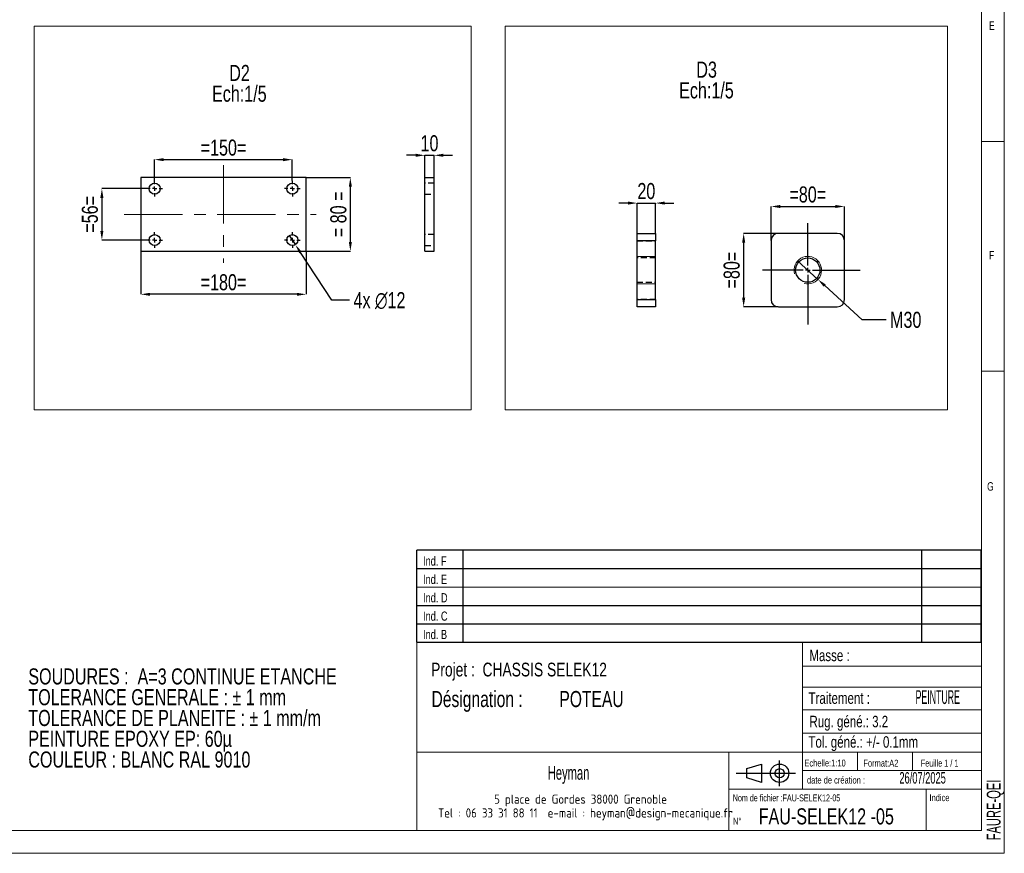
# Model space of a CAD drawing. Header units: millimetres. Extents: x 5 to 589, y 5 to 415.
# Tile 8 of 13: x 374 to 589, y 5 to 187. Entities that reach past the tile are written whole.
import ezdxf

# ---------------------------------------------------------------- set-up
doc = ezdxf.new("R2010")
doc.units = ezdxf.units.MM
doc.header["$PDSIZE"] = -1
doc.linetypes.add('CENTERX2', pattern=[20.32, 12.7, -2.54, 2.54, -2.54])
doc.linetypes.add('HIDDEN', pattern=[1.905, 1.27, -0.635])
for name, color, linetype in [('COTES', 1, 'Continuous'), ('NOTES', 6, 'Continuous'), ('TRAIT-FINS', 9, 'Continuous'), ('TRAIT-MIXTES', 3, 'CENTERX2'), ('TRAIT-TIRET', 2, 'HIDDEN')]:
    doc.layers.add(name, color=color, linetype=linetype)
doc.layers.add('TRAIT-FORT', color=4, linetype='Continuous', lineweight=25)
doc.styles.add('SLDTEXTSTYLE0', font='TXT', dxfattribs={"width": 0.75})
doc.styles.add('SLDTEXTSTYLE1', font='TXT', dxfattribs={"width": 0.72743})
doc.styles.add('SLDTEXTSTYLE2', font='TXT', dxfattribs={"width": 0.605})
doc.styles.add('SLDTEXTSTYLE3', font='TXT', dxfattribs={"width": 0.475971})
doc.styles.add('SLDTEXTSTYLE4', font='TXT', dxfattribs={"width": 0.617423})
doc.styles.add('SLDTEXTSTYLE5', font='TXT', dxfattribs={"width": 0.000805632})
doc.styles.add('SLDTEXTSTYLE6', font='ISOCP3', dxfattribs={"width": 0.96})
doc.styles.add('SLDTEXTSTYLE7', font='TXT', dxfattribs={"width": 0.692308})
doc.dimstyles.new('SLDDIMSTYLE6', dxfattribs={"dimtxt": 3.5, "dimasz": 2, "dimexe": 0, "dimexo": 0.0625, "dimgap": 0.875, "dimtad": 1, "dimlfac": 5, "dimrnd": 1e-09, "dimzin": 12, "dimdsep": 46, "dimtxsty": 'SLDTEXTSTYLE0', "dimsah": 1, "dimcen": 0.09, "dimadec": 0, "dimazin": 3, "dimtfac": 1, "dimtofl": 0, "dimtmove": 0, "dimatfit": 3, "dimfxl": 1, "dimfrac": 2, "dimtolj": 1, "dimtzin": 12, "dimarcsym": 0})
doc.dimstyles.new('SLDDIMSTYLE7', dxfattribs={"dimtxt": 3.5, "dimasz": 2, "dimexe": 0, "dimexo": 0.0625, "dimgap": 0.875, "dimtad": 1, "dimlfac": 5, "dimrnd": 1e-09, "dimzin": 12, "dimdsep": 46, "dimtxsty": 'SLDTEXTSTYLE0', "dimsah": 1, "dimcen": 0.09, "dimadec": 0, "dimazin": 3, "dimtfac": 1, "dimtmove": 0, "dimatfit": 0, "dimfxl": 1, "dimfrac": 2, "dimtolj": 1, "dimtzin": 12, "dimarcsym": 0})
doc.dimstyles.new('SLDDIMSTYLE8', dxfattribs={"dimtxt": 3.5, "dimasz": 2, "dimexe": 0, "dimexo": 0.0625, "dimgap": 0.875, "dimtad": 0, "dimtih": 1, "dimtoh": 1, "dimlfac": 5, "dimrnd": 1e-09, "dimzin": 12, "dimdsep": 46, "dimtxsty": 'SLDTEXTSTYLE0', "dimblk1": 'NONE', "dimsah": 1, "dimcen": 0, "dimadec": 0, "dimazin": 3, "dimtfac": 1, "dimtmove": 0, "dimatfit": 3, "dimldrblk": 'NONE', "dimfxl": 1, "dimfrac": 2, "dimtolj": 1, "dimtzin": 12, "dimarcsym": 0})
doc.dimstyles.new('SLDDIMSTYLE9', dxfattribs={"dimtxt": 3.5, "dimasz": 2, "dimexe": 0, "dimexo": 0.0625, "dimgap": 0.875, "dimtad": 0, "dimtih": 1, "dimtoh": 1, "dimlfac": 5, "dimrnd": 1e-09, "dimzin": 12, "dimdsep": 46, "dimtxsty": 'SLDTEXTSTYLE0', "dimblk1": 'NONE', "dimsah": 1, "dimcen": 0, "dimadec": 0, "dimazin": 3, "dimtfac": 1, "dimtmove": 0, "dimatfit": 3, "dimldrblk": 'NONE', "dimfxl": 1, "dimfrac": 2, "dimtolj": 1, "dimtzin": 12, "dimarcsym": 0})

# ---------------------------------------------------------------- blocks, each defined once
blk = doc.blocks.new('TAB MODIFS_1')
for p, q in [((123, 20), (0, 20)), ((0, 0), (0, 20)), ((10, 20), (10, 0)), ((110, 20), (110, 0)), ((123, 0), (123, 20)), ((0, 16), (123, 16)), ((0, 8), (123, 8)), ((0, 4), (123, 4)), ((0, 0), (123, 0))]:
    blk.add_line(p, q)
at = {"color": 7, "linetype": 'Continuous', "lineweight": 18}
blk.add_line((0, 12), (123, 12), dxfattribs=at)
at = {"color": 7}
for tag in ['AUTOATTR0', 'AUTOATTR1', 'AUTOATTR2', 'AUTOATTR3', 'AUTOATTR4', 'AUTOATTR5', 'AUTOATTR6', 'AUTOATTR7', 'AUTOATTR8', 'AUTOATTR9']:
    blk.add_attdef(tag, (0, 0), '', height=1, dxfattribs=at)
at = {"layer": 'NOTES', "color": 211, "char_height": 2, "attachment_point": 1, "style": 'SLDTEXTSTYLE0'}
for s, insert in [('Ind. F', (1.36, 18.66)), ('Ind. E', (1.36, 14.66)), ('Ind. D', (1.36, 10.66)), ('Ind. C', (1.36, 6.66)), ('Ind. B', (1.36, 2.66))]:
    blk.add_mtext(s, dxfattribs=dict(at, insert=insert))
blk = doc.blocks.new('Bloc2_1')
for p, q in [((2.32, 3.8), (5.55, 4.8)), ((5.55, 4.8), (5.55, 0.8)), ((9.48, 0), (9.48, 5.6)), ((0, 2.8), (12.98, 2.8)), ((2.32, 1.8), (2.32, 3.8)), ((5.55, 0.8), (2.32, 1.8))]:
    blk.add_line(p, q)
for radius in [2, 1]:
    blk.add_circle((9.48, 2.8), radius)
blk = doc.blocks.new('SW_NOTE_0')
at = {"layer": 'NOTES', "color": 0, "char_height": 3.5, "attachment_point": 1, "style": 'SLDTEXTSTYLE0'}
for s, insert in [('SOUDURES :  A=3 CONTINUE ETANCHE', (0, 4.51)), ('TOLERANCE GENERALE : ± 1 mm', (0, -0.01)), ('TOLERANCE DE PLANEITE : ± 1 mm/m', (0, -4.54)), ('PEINTURE EPOXY EP: 60µ', (0, -9.07)), ('COULEUR : BLANC RAL 9010', (0, -13.59))]:
    blk.add_mtext(s, dxfattribs=dict(at, insert=insert))
blk = doc.blocks.new('SW_NOTE_2')
at = {"layer": 'NOTES', "color": 0, "char_height": 3.5, "attachment_point": 2, "style": 'SLDTEXTSTYLE0'}
for s, insert in [('D2', (2.9, 4.51)), ('Ech:1/5', (2.86, -0.01))]:
    blk.add_mtext(s, dxfattribs=dict(at, insert=insert))
blk = doc.blocks.new('SW_NOTE_3')
at = {"layer": 'NOTES', "color": 0, "char_height": 3.5, "attachment_point": 2, "style": 'SLDTEXTSTYLE0'}
for s, insert in [('D3', (2.9, 4.51)), ('Ech:1/5', (2.86, -0.01))]:
    blk.add_mtext(s, dxfattribs=dict(at, insert=insert))
blk = doc.blocks.new('SW_NOTE_4')
at = {"layer": 'NOTES', "color": 0, "char_height": 3.5, "attachment_point": 1, "style": 'SLDTEXTSTYLE1'}
for s, insert in [('Désignation :', (0, 4.51)), ('POTEAU', (27.86, 4.51))]:
    blk.add_mtext(s, dxfattribs=dict(at, insert=insert))
blk = doc.blocks.new('SW_NOTE_5')
at = {"layer": 'NOTES', "color": 0, "char_height": 2.5, "attachment_point": 1, "style": 'SLDTEXTSTYLE5'}
for s, insert in [('Matière :', (0, 3.22)), ('E24-2', (15.45, 3.22))]:
    blk.add_mtext(s, dxfattribs=dict(at, insert=insert))
blk = doc.blocks.new('SW_NOTE_6')
at = {"layer": 'NOTES', "color": 0, "char_height": 2, "attachment_point": 2, "style": 'SLDTEXTSTYLE6'}
for s, insert in [('5 place de Gordes 38000 Grenoble', (20.94, 2.58)), ('Tel : 06 33 31 88 11  e-mail : heyman@design-mecanique.fr', (22, -0.42))]:
    blk.add_mtext(s, dxfattribs=dict(at, insert=insert))
blk = doc.blocks.new('_D_40')
at = {"layer": 'COTES', "color": 0, "lineweight": -2, "transparency": 16777216}
for p, q in [((400.88, 136.08), (400.88, 126.73)), ((436.88, 136.08), (436.88, 126.73)), ((434.88, 126.73), (402.88, 126.73))]:
    blk.add_line(p, q, dxfattribs=at)
at = {"layer": 'COTES', "color": 0, "transparency": 16777216}
for points in [[(402.88, 127.06), (402.88, 126.4), (400.88, 126.73)], [(434.88, 127.06), (434.88, 126.4), (436.88, 126.73)]]:
    blk.add_solid(points, dxfattribs=at)
at = {"layer": 'Defpoints', "color": 0, "transparency": 16777216}
for p in [(400.88, 136.14), (436.88, 136.14), (400.88, 126.73)]:
    blk.add_point(p, dxfattribs=at)
at = {"layer": 'COTES', "color": 0, "transparency": 16777216, "insert": (418.88, 131.11), "char_height": 3.5, "attachment_point": 2, "style": 'SLDTEXTSTYLE0'}
blk.add_mtext('\\A1;=180=', dxfattribs=at)
blk = doc.blocks.new('_D_41')
at = {"layer": 'COTES', "color": 0, "lineweight": -2, "transparency": 16777216}
for p, q in [((436.95, 152.14), (446.52, 152.14)), ((446.52, 138.14), (446.52, 150.14)), ((436.95, 136.14), (446.52, 136.14))]:
    blk.add_line(p, q, dxfattribs=at)
at = {"layer": 'COTES', "color": 0, "transparency": 16777216}
for points in [[(446.19, 150.14), (446.86, 150.14), (446.52, 152.14)], [(446.19, 138.14), (446.86, 138.14), (446.52, 136.14)]]:
    blk.add_solid(points, dxfattribs=at)
at = {"layer": 'Defpoints', "color": 0, "transparency": 16777216}
for p in [(436.88, 152.14), (446.52, 152.14), (436.88, 136.14)]:
    blk.add_point(p, dxfattribs=at)
at = {"layer": 'COTES', "color": 0, "transparency": 16777216, "insert": (442.15, 144.14), "char_height": 3.5, "attachment_point": 2, "rotation": 90, "style": 'SLDTEXTSTYLE0'}
blk.add_mtext('\\A1;= 80 =', dxfattribs=at)
blk = doc.blocks.new('_D_42')
at = {"layer": 'COTES', "color": 0, "lineweight": -2, "transparency": 16777216}
for p, q in [((402.12, 149.74), (392.39, 149.74)), ((392.39, 147.74), (392.39, 140.54)), ((402.12, 138.54), (392.39, 138.54))]:
    blk.add_line(p, q, dxfattribs=at)
at = {"layer": 'COTES', "color": 0, "transparency": 16777216}
for points in [[(392.05, 147.74), (392.72, 147.74), (392.39, 149.74)], [(392.05, 140.54), (392.72, 140.54), (392.39, 138.54)]]:
    blk.add_solid(points, dxfattribs=at)
at = {"layer": 'Defpoints', "color": 0, "transparency": 16777216}
for p in [(402.18, 149.74), (392.39, 138.54), (402.18, 138.54)]:
    blk.add_point(p, dxfattribs=at)
at = {"layer": 'COTES', "color": 0, "transparency": 16777216, "insert": (388.01, 144.14), "char_height": 3.5, "attachment_point": 2, "rotation": 90, "style": 'SLDTEXTSTYLE0'}
blk.add_mtext('\\A1;=56=', dxfattribs=at)
blk = doc.blocks.new('_D_43')
at = {"layer": 'COTES', "color": 0, "lineweight": -2, "transparency": 16777216}
for p, q in [((403.88, 151.5), (403.88, 156.06)), ((405.88, 156.06), (431.88, 156.06)), ((433.88, 151.5), (433.88, 156.06))]:
    blk.add_line(p, q, dxfattribs=at)
at = {"layer": 'COTES', "color": 0, "transparency": 16777216}
for points in [[(405.88, 156.39), (405.88, 155.72), (403.88, 156.06)], [(431.88, 156.39), (431.88, 155.72), (433.88, 156.06)]]:
    blk.add_solid(points, dxfattribs=at)
at = {"layer": 'Defpoints', "color": 0, "transparency": 16777216}
for p in [(433.88, 156.06), (403.88, 151.44), (433.88, 151.44)]:
    blk.add_point(p, dxfattribs=at)
at = {"layer": 'COTES', "color": 0, "transparency": 16777216, "insert": (418.88, 160.43), "char_height": 3.5, "attachment_point": 2, "style": 'SLDTEXTSTYLE0'}
blk.add_mtext('\\A1;=150=', dxfattribs=at)
blk = doc.blocks.new('_D_44')
at = {"layer": 'COTES', "color": 0, "lineweight": -2, "transparency": 16777216}
for p, q in [((433.22, 139.54), (434.54, 137.54)), ((442.5, 125.46), (435.64, 135.87)), ((446.35, 125.46), (442.5, 125.46))]:
    blk.add_line(p, q, dxfattribs=at)
at = {"layer": 'COTES', "color": 0, "transparency": 16777216}
blk.add_solid([(435.92, 136.05), (435.37, 135.69), (434.54, 137.54)], dxfattribs=at)
at = {"layer": 'Defpoints', "color": 0, "transparency": 16777216}
for p in [(433.22, 139.54), (434.54, 137.54)]:
    blk.add_point(p, dxfattribs=at)
at = {"layer": 'COTES', "color": 0, "transparency": 16777216, "insert": (447.22, 127.21), "char_height": 3.5, "attachment_point": 1, "style": 'SLDTEXTSTYLE0'}
blk.add_mtext('\\A1;4x ∅12', dxfattribs=at)
blk = doc.blocks.new('_None')
blk = doc.blocks.new('SW_CENTERMARKSYMBOL_40')
at = {"layer": 'TRAIT-MIXTES', "color": 0}
for p, q in [((-1, 0), (-1.7, 0)), ((0, 0), (-0.5, 0)), ((0, 1), (0, 1.7)), ((0, 0), (0, 0.5)), ((0, 0), (0, -0.5)), ((0, 0), (0.5, 0)), ((1, 0), (1.7, 0)), ((0, -1), (0, -1.7))]:
    blk.add_line(p, q, dxfattribs=at)
blk = doc.blocks.new('SW_CENTERMARKSYMBOL_41')
at = {"layer": 'TRAIT-MIXTES', "color": 0}
for p, q in [((-1, 0), (-1.7, 0)), ((0, 0), (-0.5, 0)), ((0, 1), (0, 1.7)), ((0, 0), (0, 0.5)), ((0, 0), (0, -0.5)), ((0, 0), (0.5, 0)), ((1, 0), (1.7, 0)), ((0, -1), (0, -1.7))]:
    blk.add_line(p, q, dxfattribs=at)
blk = doc.blocks.new('SW_CENTERMARKSYMBOL_42')
at = {"layer": 'TRAIT-MIXTES', "color": 0}
for p, q in [((-1, 0), (-1.7, 0)), ((0, 0), (-0.5, 0)), ((0, 1), (0, 1.7)), ((0, 0), (0, 0.5)), ((0, 0), (0, -0.5)), ((0, 0), (0.5, 0)), ((1, 0), (1.7, 0)), ((0, -1), (0, -1.7))]:
    blk.add_line(p, q, dxfattribs=at)
blk = doc.blocks.new('SW_CENTERMARKSYMBOL_43')
at = {"layer": 'TRAIT-MIXTES', "color": 0}
for p, q in [((-1, 0), (-1.7, 0)), ((0, 0), (-0.5, 0)), ((0, 1), (0, 1.7)), ((0, 0), (0, 0.5)), ((0, 0), (0, -0.5)), ((0, 0), (0.5, 0)), ((1, 0), (1.7, 0)), ((0, -1), (0, -1.7))]:
    blk.add_line(p, q, dxfattribs=at)
blk = doc.blocks.new('_D_45')
at = {"layer": 'COTES', "color": 0, "lineweight": -2, "transparency": 16777216}
for p, q in [((543.97, 134.02), (548.4, 129.97)), ((558.03, 121.18), (549.88, 128.63)), ((563.23, 121.18), (558.03, 121.18))]:
    blk.add_line(p, q, dxfattribs=at)
at = {"layer": 'COTES', "color": 0, "transparency": 16777216}
blk.add_solid([(550.1, 128.87), (549.65, 128.38), (548.4, 129.97)], dxfattribs=at)
at = {"layer": 'Defpoints', "color": 0, "transparency": 16777216}
for p in [(543.97, 134.02), (548.4, 129.97)]:
    blk.add_point(p, dxfattribs=at)
at = {"layer": 'COTES', "color": 0, "transparency": 16777216, "insert": (564.11, 122.93), "char_height": 3.5, "attachment_point": 1, "style": 'SLDTEXTSTYLE0'}
blk.add_mtext('\\A1;M30', dxfattribs=at)
blk = doc.blocks.new('_D_46')
at = {"layer": 'COTES', "color": 0, "lineweight": -2, "transparency": 16777216}
for p, q in [((539.72, 140), (532.21, 140)), ((532.21, 138), (532.21, 126)), ((539.72, 124), (532.21, 124))]:
    blk.add_line(p, q, dxfattribs=at)
at = {"layer": 'COTES', "color": 0, "transparency": 16777216}
for points in [[(531.88, 138), (532.55, 138), (532.21, 140)], [(531.88, 126), (532.55, 126), (532.21, 124)]]:
    blk.add_solid(points, dxfattribs=at)
at = {"layer": 'Defpoints', "color": 0, "transparency": 16777216}
for p in [(539.78, 140), (532.21, 124), (539.78, 124)]:
    blk.add_point(p, dxfattribs=at)
at = {"layer": 'COTES', "color": 0, "transparency": 16777216, "insert": (527.84, 132), "char_height": 3.5, "attachment_point": 2, "rotation": 90, "style": 'SLDTEXTSTYLE0'}
blk.add_mtext('\\A1;=80=', dxfattribs=at)
blk = doc.blocks.new('_D_47')
at = {"layer": 'COTES', "color": 0, "lineweight": -2, "transparency": 16777216}
for p, q in [((538.18, 138.46), (538.18, 145.86)), ((540.18, 145.86), (552.18, 145.86)), ((554.18, 138.46), (554.18, 145.86))]:
    blk.add_line(p, q, dxfattribs=at)
at = {"layer": 'COTES', "color": 0, "transparency": 16777216}
for points in [[(540.18, 146.19), (540.18, 145.52), (538.18, 145.86)], [(552.18, 146.19), (552.18, 145.52), (554.18, 145.86)]]:
    blk.add_solid(points, dxfattribs=at)
at = {"layer": 'Defpoints', "color": 0, "transparency": 16777216}
for p in [(554.18, 145.86), (538.18, 138.4), (554.18, 138.4)]:
    blk.add_point(p, dxfattribs=at)
at = {"layer": 'COTES', "color": 0, "transparency": 16777216, "insert": (546.18, 150.23), "char_height": 3.5, "attachment_point": 2, "style": 'SLDTEXTSTYLE0'}
blk.add_mtext('\\A1;=80=', dxfattribs=at)
blk = doc.blocks.new('SW_CENTERMARKSYMBOL_44')
at = {"layer": 'TRAIT-MIXTES', "color": 0}
for p, q in [((0, 1), (0, 10.26)), ((-1, 0), (-9.87, 0)), ((0, 0), (-0.5, 0)), ((0, 0), (0, 0.5)), ((0, 0), (0, -0.5)), ((0, 0), (0.5, 0)), ((1, 0), (11.44, 0)), ((0, -1), (0, -11.81))]:
    blk.add_line(p, q, dxfattribs=at)
blk = doc.blocks.new('_D_53')
at = {"layer": 'COTES', "color": 0, "lineweight": -2, "transparency": 16777216}
for p, q in [((460.77, 157), (458.77, 157)), ((462.77, 152.2), (462.77, 157)), ((462.77, 157), (464.77, 157)), ((464.77, 152.2), (464.77, 157)), ((466.77, 157), (468.77, 157))]:
    blk.add_line(p, q, dxfattribs=at)
at = {"layer": 'COTES', "color": 0, "transparency": 16777216}
for points in [[(460.77, 157.34), (460.77, 156.67), (462.77, 157)], [(466.77, 157.34), (466.77, 156.67), (464.77, 157)]]:
    blk.add_solid(points, dxfattribs=at)
at = {"layer": 'Defpoints', "color": 0, "transparency": 16777216}
for p in [(464.77, 157), (462.77, 152.14), (464.77, 152.14)]:
    blk.add_point(p, dxfattribs=at)
at = {"layer": 'COTES', "color": 0, "transparency": 16777216, "insert": (463.77, 161.38), "char_height": 3.5, "attachment_point": 2, "style": 'SLDTEXTSTYLE0'}
blk.add_mtext('\\A1;10', dxfattribs=at)
blk = doc.blocks.new('_D_54')
at = {"layer": 'COTES', "color": 0, "lineweight": -2, "transparency": 16777216}
for p, q in [((507.01, 146.6), (505.01, 146.6)), ((509.01, 140.06), (509.01, 146.6)), ((509.01, 146.6), (513.01, 146.6)), ((513.01, 140.06), (513.01, 146.6)), ((515.01, 146.6), (517.01, 146.6))]:
    blk.add_line(p, q, dxfattribs=at)
at = {"layer": 'COTES', "color": 0, "transparency": 16777216}
for points in [[(507.01, 146.93), (507.01, 146.26), (509.01, 146.6)], [(515.01, 146.93), (515.01, 146.26), (513.01, 146.6)]]:
    blk.add_solid(points, dxfattribs=at)
at = {"layer": 'Defpoints', "color": 0, "transparency": 16777216}
for p in [(513.01, 146.6), (509.01, 140), (513.01, 140)]:
    blk.add_point(p, dxfattribs=at)
at = {"layer": 'COTES', "color": 0, "transparency": 16777216, "insert": (511.01, 150.97), "char_height": 3.5, "attachment_point": 2, "style": 'SLDTEXTSTYLE0'}
blk.add_mtext('\\A1;20', dxfattribs=at)

msp = doc.modelspace()

# ---------------------------------------------------------------- linework, layer by layer
at = {"lineweight": 18}
for p, q in [((589, 5), (589, 415)), ((584, 10), (584, 410)), ((377.609895, 101.557814), (377.609895, 185.100154)), ((377.609895, 185.100154), (472.828779, 185.100154)), ((472.828779, 101.557814), (472.828779, 185.100154)), ((480.230954, 185.100154), (576.617976, 185.100154)), ((480.230954, 185.100154), (480.230954, 101.557814)), ((576.617976, 185.100154), (576.617976, 101.557814)), ((584, 160), (589, 160)), ((589, 110), (584, 110)), ((377.609895, 101.557814), (472.828779, 101.557814)), ((480.230954, 101.557814), (576.617976, 101.557814)), ((461, 51), (461, 10)), ((584, 51), (461, 51)), ((545, 51), (545, 19)), ((584, 51), (584, 10)), ((545, 45.756421), (584, 45.756421)), ((545, 41.178424), (584, 41.178424)), ((545, 36.244855), (584, 36.244855)), ((545, 31.177946), (584, 31.177946)), ((461, 27), (584, 27)), ((529, 27), (529, 10)), ((557, 27), (557, 23)), ((569, 27), (569, 23)), ((545, 23), (584, 23)), ((529, 19), (584, 19)), ((572, 19), (572, 10)), ((10, 10), (584, 10)), ((461, 10.000436), (584, 10)), ((5, 5), (589, 5))]:
    msp.add_line(p, q, dxfattribs=at)
at = {"layer": 'TRAIT-FINS', "lineweight": 18}
for p, q in [((509.010438, 134.996794), (513.010438, 134.996794)), ((509.010438, 128.996794), (513.010438, 128.996794))]:
    msp.add_line(p, q, dxfattribs=at)
msp.add_arc((546.183588, 131.996794), 3, 255, 195, dxfattribs=at)
at = {"layer": 'TRAIT-FORT', "lineweight": 25}
for p, q in [((400.88389, 152.141161), (400.88389, 136.141161)), ((436.88389, 152.141161), (400.88389, 152.141161)), ((436.88389, 136.141161), (436.88389, 152.141161)), ((462.765084, 136.141161), (462.765084, 152.141161)), ((462.765084, 152.141161), (464.765084, 152.141161)), ((464.765084, 136.141161), (464.765084, 152.141161)), ((509.010438, 139.996794), (513.010438, 139.996794)), ((509.010438, 138.396794), (509.010438, 139.996794)), ((513.010438, 139.996794), (513.010438, 138.396794)), ((552.583588, 139.996794), (539.783588, 139.996794)), ((513.010438, 138.396794), (509.010438, 138.396794)), ((509.010438, 125.596794), (509.010438, 138.396794)), ((513.010438, 125.596794), (513.010438, 138.396794)), ((538.183588, 138.396794), (538.183588, 125.596794)), ((554.183588, 125.596794), (554.183588, 138.396794)), ((400.88389, 136.141161), (436.88389, 136.141161)), ((462.765084, 136.141161), (464.765084, 136.141161)), ((509.010438, 125.596794), (513.010438, 125.596794)), ((509.010438, 123.996794), (509.010438, 125.596794)), ((513.010438, 125.596794), (513.010438, 123.996794)), ((513.010438, 123.996794), (509.010438, 123.996794)), ((539.783588, 123.996794), (552.583588, 123.996794))]:
    msp.add_line(p, q, dxfattribs=at)
for centre, radius in [((403.88389, 149.741161), 1.2), ((433.88389, 149.741161), 1.2), ((403.88389, 138.541161), 1.2), ((433.88389, 138.541161), 1.2), ((546.183588, 131.996794), 2.65)]:
    msp.add_circle(centre, radius, dxfattribs=at)
for centre, start, end in [((539.783588, 138.396794), 90, 180), ((552.583588, 138.396794), 0, 90), ((539.783588, 125.596794), 180, 270), ((552.583588, 125.596794), 270, 0)]:
    msp.add_arc(centre, 1.6, start, end, dxfattribs=at)
at = {"layer": 'TRAIT-MIXTES', "lineweight": 18}
for p, q in [((418.88389, 154.857252), (418.88389, 133.570002)), ((397.221178, 144.141161), (439.090024, 144.141161))]:
    msp.add_line(p, q, dxfattribs=at)
at = {"layer": 'TRAIT-TIRET'}
for p, q in [((464.765084, 150.941161), (462.765084, 150.941161)), ((462.765084, 148.541161), (464.765084, 148.541161)), ((464.765084, 139.741161), (462.765084, 139.741161)), ((462.765084, 137.341161), (464.765084, 137.341161)), ((509.010438, 138.396794), (513.010438, 138.396794)), ((513.010438, 134.646794), (509.010438, 134.646794)), ((509.010438, 129.346794), (513.010438, 129.346794)), ((513.010438, 125.596794), (509.010438, 125.596794))]:
    msp.add_line(p, q, dxfattribs=at)

# ---------------------------------------------------------------- block references
for name, p in [('TAB MODIFS_1', (460.993558, 50.989863)), ('TAB MODIFS_1', (460.993558, 50.989863)), ('Bloc2_1', (530.559911, 19.634297)), ('Bloc2_1', (530.559911, 19.634297))]:
    msp.add_blockref(name, p)
at = {"layer": 'NOTES'}
for name, p in [('SW_NOTE_2', (419.478258, 172.178738)), ('SW_NOTE_3', (521.244256, 172.901989)), ('SW_NOTE_0', (376.363055, 40.758849)), ('SW_NOTE_5', (546.533163, 41.576653)), ('SW_NOTE_4', (464.20503, 35.834965)), ('SW_NOTE_6', (475.738456, 15.213274))]:
    msp.add_blockref(name, p, dxfattribs=at)
at = {"layer": 'TRAIT-MIXTES'}
for name, p in [('SW_CENTERMARKSYMBOL_41', (403.88389, 149.741161)), ('SW_CENTERMARKSYMBOL_42', (433.88389, 149.741161)), ('SW_CENTERMARKSYMBOL_44', (546.183588, 131.996794)), ('SW_CENTERMARKSYMBOL_40', (403.88389, 138.541161)), ('SW_CENTERMARKSYMBOL_43', (433.88389, 138.541161))]:
    msp.add_blockref(name, p, dxfattribs=at)

# ---------------------------------------------------------------- texts
at = {"layer": 'NOTES'}
for s, insert, char_height, attachment_point, style in [('E', (585.666682, 186.168016), 1.852083, 1, 'SLDTEXTSTYLE0'), ('F', (585.666682, 136.168016), 1.852083, 1, 'SLDTEXTSTYLE0'), ('G', (585.251558, 85.823329), 1.852083, 1, 'SLDTEXTSTYLE0'), ('Masse :', (546.533163, 49.345941), 2.5, 1, 'SLDTEXTSTYLE0'), ('Projet :  CHASSIS SELEK12', (464.117778, 46.514764), 3, 1, 'SLDTEXTSTYLE0'), ('Traitement :', (546.342719, 40.04565), 2.5, 1, 'SLDTEXTSTYLE0'), ('PEINTURE', (574.497221, 40.517961), 3, 2, 'SLDTEXTSTYLE3'), ('Rug. géné.: 3.2', (546.551413, 34.944919), 2.5, 1, 'SLDTEXTSTYLE0'), ('Tol. géné.: +/- 0.1mm', (546.323589, 30.499333), 2.5, 1, 'SLDTEXTSTYLE0'), ('Heyman', (494.062745, 24.026761), 3, 2, 'SLDTEXTSTYLE2'), ('Echelle:1:10', (545.453454, 25.40475), 1.5, 1, 'SLDTEXTSTYLE0'), ('Format:A2', (558.289278, 25.380159), 1.5, 1, 'SLDTEXTSTYLE0'), ('Feuille 1 / 1', (570.806379, 25.383984), 1.5, 1, 'SLDTEXTSTYLE7'), ('date de création :', (546.008957, 21.694751), 1.5, 1, 'SLDTEXTSTYLE0'), ('26/07/2025', (571.199861, 22.678263), 2.5, 2, 'SLDTEXTSTYLE2'), ('Nom de fichier :FAU-SELEK12-05', (529.852395, 17.815366), 1.5, 1, 'SLDTEXTSTYLE4'), ('Indice', (572.692687, 17.860162), 1.5, 1, 'SLDTEXTSTYLE0'), ('FAU-SELEK12 -05', (535.48477, 14.787605), 3.5, 1, 'SLDTEXTSTYLE0'), ('N°', (529.878122, 12.765026), 1.5, 1, 'SLDTEXTSTYLE0')]:
    msp.add_mtext(s, dxfattribs=dict(at, insert=insert, char_height=char_height, attachment_point=attachment_point, style=style))
at = {"layer": 'NOTES', "insert": (585.183091, 7.825413), "char_height": 3, "attachment_point": 1, "rotation": 90, "style": 'SLDTEXTSTYLE2'}
msp.add_mtext('FAURE-QEI', dxfattribs=at)

# ---------------------------------------------------------------- dimensions: what is measured, and where the dimension line sits
at = {"layer": 'COTES'}
for base, p1, p2, picture, middle in [((464.765084, 157.004425), (462.765084, 152.141161), (464.765084, 152.141161), '_D_53', (463.765084, 157.004425)), ((513.010438, 146.597458), (509.010438, 139.996794), (513.010438, 139.996794), '_D_54', (511.010438, 146.597458))]:
    dim = msp.add_linear_dim(base=base, p1=p1, p2=p2, dimstyle='SLDDIMSTYLE7', dxfattribs=at)
    dim.commit()
    dim.dimension.update_dxf_attribs({"geometry": picture, "text_midpoint": middle, "dimtype": 160})
for base, p1, p2, dimstyle, picture, middle in [((433.88389, 156.057859), (403.88389, 151.441161), (433.88389, 151.441161), 'SLDDIMSTYLE6', '_D_43', (418.88389, 156.057859)), ((554.183588, 145.857815), (538.183588, 138.396794), (554.183588, 138.396794), 'SLDDIMSTYLE7', '_D_47', (546.183588, 145.857815)), ((400.88389, 126.73054), (436.88389, 136.141161), (400.88389, 136.141161), 'SLDDIMSTYLE6', '_D_40', (418.88389, 126.73054))]:
    dim = msp.add_linear_dim(base=base, p1=p1, p2=p2, text='=<>=', dimstyle=dimstyle, dxfattribs=at)
    dim.commit()
    dim.dimension.update_dxf_attribs({"geometry": picture, "text_midpoint": middle, "dimtype": 160})
for base, p1, p2, text, picture, middle in [((446.521766, 152.141161), (436.88389, 136.141161), (436.88389, 152.141161), '= <> =', '_D_41', (446.521766, 144.141161)), ((392.385068, 138.541161), (402.18389, 149.741161), (402.18389, 138.541161), '=<>=', '_D_42', (392.385068, 144.141161)), ((532.212469, 123.996794), (539.783588, 139.996794), (539.783588, 123.996794), '=<>=', '_D_46', (532.212469, 131.996794))]:
    dim = msp.add_linear_dim(base=base, p1=p1, p2=p2, angle=90, text=text, dimstyle='SLDDIMSTYLE7', dxfattribs=at)
    dim.commit()
    dim.dimension.update_dxf_attribs({"geometry": picture, "text_midpoint": middle, "dimtype": 160})
dim = msp.add_diameter_dim_2p(p1=(433.223761, 139.543274), p2=(434.544019, 137.539049), text='4x <>', dimstyle='SLDDIMSTYLE8', dxfattribs=at)
dim.commit()
dim.dimension.update_dxf_attribs({"geometry": '_D_44', "text_midpoint": (454.222599, 125.458347), "dimtype": 163})
dim = msp.add_diameter_dim_2p(p1=(543.968251, 134.019733), p2=(548.398924, 129.973855), text='M<>', dimstyle='SLDDIMSTYLE9', override={"dimpost": '<>'}, dxfattribs=at)
dim.commit()
dim.dimension.update_dxf_attribs({"geometry": '_D_45', "text_midpoint": (567.389677, 121.179247), "dimtype": 163})

doc.saveas('drawing.dxf')
